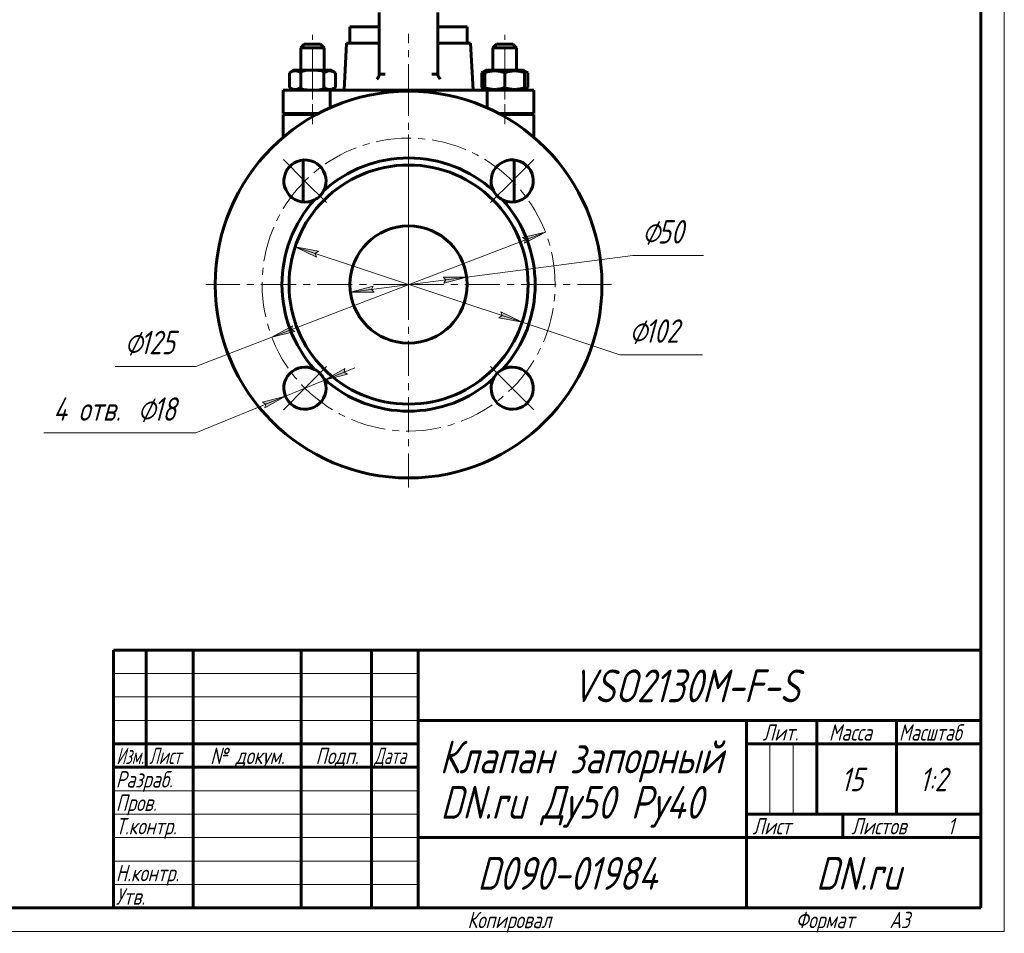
# Model space of a CAD drawing. Header units: millimetres. Extents: x 0 to 420, y 0 to 297.
# Tile 3 of 4: x 210 to 420, y 0 to 194. Entities that reach past the tile are written whole.
import ezdxf

# ---------------------------------------------------------------- set-up
doc = ezdxf.new("R2010")
doc.units = ezdxf.units.MM
for name, pattern in [('K5LT-1', [0]), ('K5LT_AXLED', [12, 7.5, -1.5, 1.5, -1.5]), ('K5LT_BASIC', [0]), ('K5LT_THIN', [0])]:
    doc.linetypes.add(name, pattern=pattern)
doc.layers.add('Системный слой', color=7, linetype='Continuous')
doc.layers.add('Системный слой (1)', color=7, linetype='Continuous', true_color=0x6c6c6c)
doc.styles.add('KDIMTEXTSTYLE', font='txt', dxfattribs={"width": 0.96, "oblique": 15, "height": 5})
doc.styles.add('KTEXTSTYLE', font='txt', dxfattribs={"width": 0.96, "height": 5})
doc.dimstyles.new('KDIMSTYLE (0.50)', dxfattribs={"dimtxt": 5, "dimasz": 1, "dimexe": 2, "dimexo": 0, "dimgap": 1, "dimtad": 1, "dimlfac": 2, "dimtxsty": 'KDIMTEXTSTYLE', "dimsah": 1, "dimcen": 0, "dimdle": 1, "dimadec": 0, "dimazin": 0, "dimtfac": 0.667, "dimtmove": 0, "dimatfit": 3, "dimfxl": 1, "dimtvp": 1, "dimtolj": 1, "dimtzin": 0, "dimarcsym": 0})

# ---------------------------------------------------------------- blocks, each defined once
blk = doc.blocks.new('U19')
at = {"layer": 'Системный слой (1)', "color": 150, "linetype": 'K5LT_BASIC', "lineweight": 60, "true_color": 0x0080ff}
for p, q in [((286.2, 189.46), (286.69, 189.46)), ((299.19, 189.46), (299.68, 189.46))]:
    blk.add_line(p, q, dxfattribs=at)
blk = doc.blocks.new('U20')
at = {"layer": 'Системный слой (1)', "color": 150, "linetype": 'K5LT_BASIC', "lineweight": 60, "true_color": 0x0080ff}
for p, q in [((286.47, 189.38), (286.2, 189.46)), ((286.63, 189.23), (286.47, 189.38)), ((286.69, 189.11), (286.63, 189.23))]:
    blk.add_line(p, q, dxfattribs=at)
blk = doc.blocks.new('U21')
at = {"layer": 'Системный слой (1)', "color": 150, "linetype": 'K5LT_BASIC', "lineweight": 60, "true_color": 0x0080ff}
for p, q in [((299.19, 189.11), (299.25, 189.23)), ((299.25, 189.23), (299.41, 189.38)), ((299.41, 189.38), (299.68, 189.46))]:
    blk.add_line(p, q, dxfattribs=at)
blk = doc.blocks.new('U22')
at = {"layer": 'Системный слой (1)', "color": 150, "linetype": 'K5LT_BASIC', "lineweight": 60, "true_color": 0x0080ff}
for p, q in [((317.69, 179.67), (317.91, 179.74)), ((317.91, 179.74), (318.13, 179.84)), ((318.13, 179.84), (318.35, 179.96))]:
    blk.add_line(p, q, dxfattribs=at)
blk = doc.blocks.new('U23')
at = {"layer": 'Системный слой (1)', "color": 150, "linetype": 'K5LT_BASIC', "lineweight": 60, "true_color": 0x0080ff}
for p, q in [((308.53, 179.96), (308.75, 179.84)), ((308.75, 179.84), (308.97, 179.74)), ((308.97, 179.74), (309.19, 179.67))]:
    blk.add_line(p, q, dxfattribs=at)
blk = doc.blocks.new('U24')
at = {"layer": 'Системный слой (1)', "color": 150, "linetype": 'K5LT_BASIC', "lineweight": 60, "true_color": 0x0080ff}
for p, q in [((308.75, 183.27), (308.53, 183.16)), ((308.97, 183.37), (308.75, 183.27)), ((309.19, 183.45), (308.97, 183.37))]:
    blk.add_line(p, q, dxfattribs=at)
blk = doc.blocks.new('U25')
at = {"layer": 'Системный слой (1)', "color": 150, "linetype": 'K5LT_BASIC', "lineweight": 60, "true_color": 0x0080ff}
for p, q in [((317.91, 183.37), (317.69, 183.45)), ((318.13, 183.27), (317.91, 183.37)), ((318.35, 183.16), (318.13, 183.27))]:
    blk.add_line(p, q, dxfattribs=at)
blk = doc.blocks.new('D6')
at = {"layer": 'Системный слой (1)'}
for points in [[(300.46, 138.26), (305.34, 139.56), (300.29, 139.57), (300.87, 138.98)], [(285.59, 136.34), (285.01, 136.93), (285.42, 137.65), (280.54, 136.36)]]:
    blk.add_hatch(color=7, dxfattribs=at).paths.add_polyline_path(points)
at = {"layer": 'Системный слой (1)', "color": 7, "linetype": 'K5LT_THIN', "lineweight": 18}
for p, q in [((305.34, 139.56), (340.74, 144.13)), ((280.54, 136.36), (305.34, 139.56)), ((300.87, 138.98), (300.29, 139.57)), ((300.29, 139.57), (305.34, 139.56)), ((305.34, 139.56), (300.46, 138.26)), ((300.46, 138.26), (300.87, 138.98)), ((280.54, 136.36), (285.42, 137.65)), ((285.42, 137.65), (285.01, 136.93)), ((285.01, 136.93), (285.59, 136.34)), ((285.59, 136.34), (280.54, 136.36))]:
    blk.add_line(p, q, dxfattribs=at)
blk.add_wipeout([(342.74, 145.13), (342.74, 152.51), (353.38, 152.51), (353.38, 145.13)]).dxf.layer = 'Системный слой (1)'
blk.add_line((340.74, 144.13), (355.82, 144.13), dxfattribs=at)
at = {"layer": 'Системный слой (1)', "color": 7, "char_height": 5, "attachment_point": 1, "style": 'KTEXTSTYLE'}
for s, insert in [('\\fArial|b0|c204|p34;\\H5.0;\\W1.000;\\Q15;\\fGOST Type AU|b0|i0|c204|p34;\\Q15;\\W0.960;⌀', (342.74, 151.71)), ('\\fArial|b0|c204|p34;\\H5.0;\\W1.000;\\Q15;\\fGOST Type AU|b0|i0|c204|p34;\\Q15;\\W0.960;50', (346.05, 151.71))]:
    blk.add_mtext(s, dxfattribs=dict(at, insert=insert))
blk = doc.blocks.new('KDIMARROW_01')
at = {"layer": 'Системный слой'}
blk.add_hatch(color=0, dxfattribs=at).paths.add_polyline_path([(-5, -0.66), (0, 0), (-5, 0.66), (-4.5, 0)])
at = {"layer": 'Системный слой', "color": 0, "linetype": 'K5LT_THIN', "lineweight": 18}
for p, q in [((-4.5, 0), (-5, 0.66)), ((-5, 0.66), (0, 0)), ((0, 0), (-5, -0.66)), ((-5, -0.66), (-4.5, 0))]:
    blk.add_line(p, q, dxfattribs=at)
at = {"layer": 'Системный слой (1)', "color": 0, "linetype": 'K5LT_THIN', "lineweight": 18}
blk.add_line((292.94, 137.96), (292.44, 137.96), dxfattribs=at)
blk = doc.blocks.new('D7')
at = {"layer": 'Системный слой (1)'}
for points in [[(273.01, 144.58), (273.7, 145.05), (268.74, 146), (273.28, 143.8)], [(317.14, 129.91), (312.6, 132.11), (312.87, 131.33), (312.19, 130.86)]]:
    blk.add_hatch(color=7, dxfattribs=at).paths.add_polyline_path(points)
at = {"layer": 'Системный слой (1)', "color": 7, "linetype": 'K5LT_THIN', "lineweight": 18}
for p, q in [((268.74, 146), (273.7, 145.05)), ((273.28, 143.8), (268.74, 146)), ((268.74, 146), (317.14, 129.91)), ((273.7, 145.05), (273.01, 144.58)), ((273.01, 144.58), (273.28, 143.8)), ((312.19, 130.86), (312.87, 131.33)), ((317.14, 129.91), (312.19, 130.86)), ((312.87, 131.33), (312.6, 132.11)), ((312.6, 132.11), (317.14, 129.91)), ((317.14, 129.91), (338.02, 122.97))]:
    blk.add_line(p, q, dxfattribs=at)
blk.add_wipeout([(340.02, 123.97), (340.02, 131.35), (353.07, 131.35), (353.07, 123.97)]).dxf.layer = 'Системный слой (1)'
blk.add_line((338.02, 122.97), (355.61, 122.97), dxfattribs=at)
at = {"layer": 'Системный слой (1)', "color": 7, "char_height": 5, "attachment_point": 1, "style": 'KTEXTSTYLE'}
for s, insert in [('\\fArial|b0|c204|p34;\\H5.0;\\W1.000;\\Q15;\\fGOST Type AU|b0|i0|c204|p34;\\Q15;\\W0.960;⌀', (340.02, 130.55)), ('\\fArial|b0|c204|p34;\\H5.0;\\W1.000;\\Q15;\\fGOST Type AU|b0|i0|c204|p34;\\Q15;\\W0.960;102', (343.32, 130.55))]:
    blk.add_mtext(s, dxfattribs=dict(at, insert=insert))
blk = doc.blocks.new('D8')
at = {"layer": 'Системный слой (1)'}
for points in [[(317.68, 146.76), (322.11, 149.17), (317.21, 147.99), (317.91, 147.56)], [(268.68, 127.92), (267.97, 128.36), (268.2, 129.15), (263.77, 126.74)]]:
    blk.add_hatch(color=7, dxfattribs=at).paths.add_polyline_path(points)
at = {"layer": 'Системный слой (1)', "color": 7, "linetype": 'K5LT_THIN', "lineweight": 18}
for p, q in [((322.11, 149.17), (263.77, 126.74)), ((317.21, 147.99), (322.11, 149.17)), ((322.11, 149.17), (317.68, 146.76)), ((317.91, 147.56), (317.21, 147.99)), ((317.68, 146.76), (317.91, 147.56)), ((263.77, 126.74), (268.2, 129.15)), ((268.2, 129.15), (267.97, 128.36)), ((267.97, 128.36), (268.68, 127.92)), ((263.77, 126.74), (247.57, 120.51)), ((268.68, 127.92), (263.77, 126.74))]:
    blk.add_line(p, q, dxfattribs=at)
blk.add_wipeout([(232.37, 121.51), (232.37, 128.89), (245.04, 128.89), (245.04, 121.51)]).dxf.layer = 'Системный слой (1)'
blk.add_line((247.57, 120.51), (230.37, 120.51), dxfattribs=at)
at = {"layer": 'Системный слой (1)', "color": 7, "char_height": 5, "attachment_point": 1, "style": 'KTEXTSTYLE'}
for s, insert in [('\\fArial|b0|c204|p34;\\H5.0;\\W1.000;\\Q15;\\fGOST Type AU|b0|i0|c204|p34;\\Q15;\\W0.960;⌀', (232.37, 128.1)), ('\\fArial|b0|c204|p34;\\H5.0;\\W1.000;\\Q15;\\fGOST Type AU|b0|i0|c204|p34;\\Q15;\\W0.960;125', (235.68, 128.1))]:
    blk.add_mtext(s, dxfattribs=dict(at, insert=insert))
blk = doc.blocks.new('D9')
at = {"layer": 'Системный слой (1)'}
for points in [[(279.17, 119.28), (279.88, 118.86), (275.01, 117.57), (279.38, 120.07)], [(262.3, 111.65), (266.68, 114.15), (261.8, 112.86), (262.52, 112.45)]]:
    blk.add_hatch(color=7, dxfattribs=at).paths.add_polyline_path(points)
at = {"layer": 'Системный слой (1)', "color": 7, "linetype": 'K5LT_THIN', "lineweight": 18}
for p, q in [((275.01, 117.57), (281.48, 120.22)), ((279.38, 120.07), (275.01, 117.57)), ((279.17, 119.28), (279.38, 120.07)), ((275.01, 117.57), (279.88, 118.86)), ((279.88, 118.86), (279.17, 119.28)), ((275.01, 117.57), (266.68, 114.15)), ((266.68, 114.15), (247.57, 106.32)), ((266.68, 114.15), (260.2, 111.5)), ((266.68, 114.15), (261.8, 112.86)), ((262.3, 111.65), (266.68, 114.15)), ((261.8, 112.86), (262.52, 112.45)), ((262.52, 112.45), (262.3, 111.65))]:
    blk.add_line(p, q, dxfattribs=at)
blk.add_wipeout([(217.16, 107.32), (217.16, 114.7), (244.43, 114.7), (244.43, 107.32)]).dxf.layer = 'Системный слой (1)'
blk.add_line((247.57, 106.32), (215.16, 106.32), dxfattribs=at)
at = {"layer": 'Системный слой (1)', "color": 7, "char_height": 5, "attachment_point": 1, "style": 'KTEXTSTYLE'}
for s, insert in [('\\fArial|b0|c204|p34;\\H5.0;\\W1.000;\\Q15;\\fGOST Type AU|b0|i0|c204|p34;\\Q15;\\W0.960;4 отв. ', (217.16, 113.9)), ('\\fArial|b0|c204|p34;\\H5.0;\\W1.000;\\Q15;\\fGOST Type AU|b0|i0|c204|p34;\\Q15;\\W0.960;⌀', (235.15, 113.9)), ('\\fArial|b0|c204|p34;\\H5.0;\\W1.000;\\Q15;\\fGOST Type AU|b0|i0|c204|p34;\\Q15;\\W0.960;18', (238.46, 113.9))]:
    blk.add_mtext(s, dxfattribs=dict(at, insert=insert))
blk = doc.blocks.new('U26')
at = {"layer": 'Системный слой (1)', "color": 30, "linetype": 'K5LT_AXLED', "lineweight": 18, "true_color": 0xff8000}
for q in [(292.94, 181.21), (249.69, 137.96), (336.19, 137.96), (292.94, 94.71)]:
    blk.add_line((292.94, 137.96), q, dxfattribs=at)
blk = doc.blocks.new('U27')
at = {"layer": 'Системный слой (1)', "color": 30, "linetype": 'K5LT_AXLED', "lineweight": 18, "true_color": 0xff8000}
for p, q in [((270.84, 160.05), (266.25, 164.65)), ((315.04, 160.05), (319.63, 164.65)), ((275.44, 155.46), (270.84, 160.05)), ((310.44, 155.46), (315.04, 160.05)), ((275.44, 120.46), (270.84, 115.86)), ((310.44, 120.46), (315.04, 115.86)), ((270.84, 115.86), (266.25, 111.26)), ((315.04, 115.86), (319.63, 111.26))]:
    blk.add_line(p, q, dxfattribs=at)
for start, end in [(45, 135), (135, 225), (315, 45), (225, 315)]:
    blk.add_arc((292.94, 137.96), 31.25, start, end, dxfattribs=at)
blk = doc.blocks.new('U28')
at = {"color": 7, "linetype": 'K5LT_THIN', "lineweight": 18}
for p, q in [((420, 297), (420, 0)), ((230, 55), (295, 55)), ((230, 50), (295, 50)), ((230, 45), (295, 45)), ((369.96, 25), (369.96, 40)), ((374.98, 25), (374.98, 40)), ((230, 30), (295, 30)), ((230, 25), (295, 25)), ((230, 20), (295, 20)), ((230, 15), (295, 15)), ((230, 10), (295, 10)), ((420, 0), (0, 0))]:
    blk.add_line(p, q, dxfattribs=at)
at = {"color": 150, "linetype": 'K5LT_BASIC', "lineweight": 60, "true_color": 0x0080ff}
for p, q in [((415, 292), (415, 5)), ((230, 60), (415, 60)), ((230, 5), (230, 60)), ((237, 35), (237, 60)), ((247, 5), (247, 60)), ((270, 5), (270, 60)), ((285, 5), (285, 60)), ((295, 5), (295, 60)), ((295, 45), (415, 45)), ((365, 5), (365, 45)), ((380, 25), (380, 45)), ((397, 25), (397, 45)), ((230, 40), (295, 40)), ((365, 40), (380, 40)), ((380, 40), (415, 40)), ((230, 35), (295, 35)), ((365, 25), (415, 25)), ((385.57, 20), (385.57, 25)), ((295, 20), (365, 20)), ((365, 20), (415, 20)), ((415, 5), (20, 5))]:
    blk.add_line(p, q, dxfattribs=at)
at = {"color": 7, "attachment_point": 1, "style": 'KTEXTSTYLE'}
for s, insert, char_height in [('\\fArial|b0|c204|p34;\\H5.0;\\W1.000;\\Q15;\\fGOST Type AU|b0|i0|c204|p34;\\Q15;\\W0.960;\\H7.00;VSO2130M-F-S', (327.8, 55.86), 7), ('\\fArial|b0|c204|p34;\\H5.0;\\W1.000;\\Q15;\\fGOST Type AU|b0|i0|c204|p34;\\Q15;\\W0.960;\\H3.50;Лит.', (368.47, 44.18), 3.5), ('\\fArial|b0|c204|p34;\\H5.0;\\W1.000;\\Q15;\\fGOST Type AU|b0|i0|c204|p34;\\Q15;\\W0.960;\\H3.50;Масса', (382.58, 44.18), 3.5), ('\\fArial|b0|c204|p34;\\H5.0;\\W1.000;\\Q15;\\fGOST Type AU|b0|i0|c204|p34;\\Q15;\\W0.926;\\H3.50;Масштаб', (397.52, 44.18), 3.5), ('\\fArial|b0|c204|p34;\\H5.0;\\W1.000;\\Q15;\\fGOST Type AU|b0|i0|c204|p34;\\Q15;\\W0.960;\\H7.00;Клапан запорный', (299.56, 40.69), 7), ('\\fArial|b0|c204|p34;\\H5.0;\\W1.000;\\Q15;\\fGOST Type AU|b0|i0|c204|p34;\\Q15;\\W0.786;\\H3.50;Изм.', (230.62, 39.18), 3.5), ('\\fArial|b0|c204|p34;\\H5.0;\\W1.000;\\Q15;\\fGOST Type AU|b0|i0|c204|p34;\\Q15;\\W0.800;\\H3.50;Лист', (237.61, 39.18), 3.5), ('\\fArial|b0|c204|p34;\\H5.0;\\W1.000;\\Q15;\\fGOST Type AU|b0|i0|c204|p34;\\Q15;\\W0.960;\\H3.50;№ докум.', (250.63, 39.18), 3.5), ('\\fArial|b0|c204|p34;\\H5.0;\\W1.000;\\Q15;\\fGOST Type AU|b0|i0|c204|p34;\\Q15;\\W0.960;\\H3.50;Подп.', (273.1, 39.18), 3.5), ('\\fArial|b0|c204|p34;\\H5.0;\\W1.000;\\Q15;\\fGOST Type AU|b0|i0|c204|p34;\\Q15;\\W0.800;\\H3.50;Дата', (285.61, 39.18), 3.5), ('\\fArial|b0|c204|p34;\\H5.0;\\W1.000;\\Q15;\\fGOST Type AU|b0|i0|c204|p34;\\Q15;\\W0.960;\\H3.50;Разраб.', (230.5, 34.18), 3.5), ('\\fArial|b0|c204|p34;\\H5.0;\\W1.000;\\Q15;\\fGOST Type AU|b0|i0|c204|p34;\\Q15;\\W0.960;15', (385.14, 34.9), 5), ('\\fArial|b0|c204|p34;\\H5.0;\\W1.000;\\Q15;\\fGOST Type AU|b0|i0|c204|p34;\\Q15;\\W0.960;{\\c16711680;1:2}', (401.92, 34.9), 5), ('\\fArial|b0|c204|p34;\\H5.0;\\W1.000;\\Q15;\\fGOST Type AU|b0|i0|c204|p34;\\Q15;\\W0.960;\\H7.00;DN.ru Ду50 Ру40', (299.74, 31.02), 7), ('\\fArial|b0|c204|p34;\\H5.0;\\W1.000;\\Q15;\\fGOST Type AU|b0|i0|c204|p34;\\Q15;\\W0.960;\\H3.50;Пров.', (230.5, 29.18), 3.5), ('\\fArial|b0|c204|p34;\\H5.0;\\W1.000;\\Q15;\\fGOST Type AU|b0|i0|c204|p34;\\Q15;\\W0.960;\\H3.50;Т.контр.', (230.5, 24.18), 3.5), ('\\fArial|b0|c204|p34;\\H5.0;\\W1.000;\\Q15;\\fGOST Type AU|b0|i0|c204|p34;\\Q15;\\W0.960;\\H3.50;Лист', (366.32, 24.18), 3.5), ('\\fArial|b0|c204|p34;\\H5.0;\\W1.000;\\Q15;\\fGOST Type AU|b0|i0|c204|p34;\\Q15;\\W0.960;\\H3.50;Листов', (387.36, 24.18), 3.5), ('\\fArial|b0|c204|p34;\\H5.0;\\W1.000;\\Q15;\\fGOST Type AU|b0|i0|c204|p34;\\Q15;\\W0.960;\\H3.50;1', (407.91, 24.18), 3.5), ('\\fArial|b0|c204|p34;\\H5.0;\\W1.000;\\Q15;\\fGOST Type AU|b0|i0|c204|p34;\\Q15;\\W0.960;\\H7.00;D090-01984', (307.61, 15.86), 7), ('\\fArial|b0|c204|p34;\\H5.0;\\W1.000;\\Q15;\\fGOST Type AU|b0|i0|c204|p34;\\Q15;\\W0.960;\\H7.00;DN.ru', (379.84, 15.86), 7), ('\\fArial|b0|c204|p34;\\H5.0;\\W1.000;\\Q15;\\fGOST Type AU|b0|i0|c204|p34;\\Q15;\\W0.960;\\H3.50;Н.контр.', (230.5, 14.18), 3.5), ('\\fArial|b0|c204|p34;\\H5.0;\\W1.000;\\Q15;\\fGOST Type AU|b0|i0|c204|p34;\\Q15;\\W0.960;\\H3.50;Утв.', (230.5, 9.18), 3.5), ('\\fArial|b0|c204|p34;\\H5.0;\\W1.000;\\Q15;\\fGOST Type AU|b0|i0|c204|p34;\\Q15;\\W0.960;\\H3.50;Копировал', (305.5, 4.18), 3.5), ('\\fArial|b0|c204|p34;\\H5.0;\\W1.000;\\Q15;\\fGOST Type AU|b0|i0|c204|p34;\\Q15;\\W0.960;\\H3.50;Формат', (375.5, 4.18), 3.5), ('\\fArial|b0|c204|p34;\\H5.0;\\W1.000;\\Q15;\\fGOST Type AU|b0|i0|c204|p34;\\Q15;\\W0.960;\\H3.50;A3', (395.5, 4.18), 3.5)]:
    blk.add_mtext(s, dxfattribs=dict(at, insert=insert, char_height=char_height))

msp = doc.modelspace()

# ---------------------------------------------------------------- linework, layer by layer
at = {"layer": 'Системный слой (1)', "color": 150, "linetype": 'K5LT_BASIC', "lineweight": 60, "true_color": 0x0080ff}
for p, q in [((286.6905, 195.9575), (286.6905, 182.8325)), ((299.1905, 195.9575), (299.1905, 182.8325)), ((280.4405, 189.4575), (280.4405, 192.9575)), ((280.4405, 192.9575), (286.6905, 192.9575)), ((299.1905, 192.9575), (305.4405, 192.9575)), ((305.4405, 189.4575), (305.4405, 192.9575)), ((269.9405, 188.4575), (270.6905, 189.2075)), ((270.6905, 189.2075), (274.1905, 189.2075)), ((274.9405, 188.4575), (274.1905, 189.2075)), ((279.1905, 179.4575), (279.7146, 189.4575)), ((279.7146, 189.4575), (286.1995, 189.4575)), ((299.6815, 189.4575), (306.1665, 189.4575)), ((306.6905, 179.4575), (306.1665, 189.4575)), ((310.9405, 188.4575), (311.6905, 189.2075)), ((311.6905, 189.2075), (315.1905, 189.2075)), ((315.9405, 188.4575), (315.1905, 189.2075)), ((269.9405, 183.6575), (269.9405, 188.4575)), ((269.9405, 188.4575), (274.9405, 188.4575)), ((274.9405, 183.6575), (274.9405, 188.4575)), ((310.9405, 188.4575), (315.9405, 188.4575)), ((310.9405, 183.6575), (310.9405, 188.4575)), ((315.9405, 183.6575), (315.9405, 188.4575)), ((267.5331, 183.1553), (268.403, 183.6575)), ((267.5331, 179.9598), (267.5331, 183.1553)), ((268.1905, 183.5349), (268.403, 183.6575)), ((276.478, 183.6575), (268.403, 183.6575)), ((269.9868, 179.9598), (269.9868, 183.1553)), ((274.8943, 179.9598), (274.8943, 183.1553)), ((277.348, 183.1553), (276.478, 183.6575)), ((276.6905, 183.5349), (276.478, 183.6575)), ((277.348, 179.9598), (277.348, 183.1553)), ((286.6905, 182.8325), (286.6905, 182.6895)), ((287.9522, 182.8325), (286.6905, 182.8325)), ((299.1905, 182.8325), (297.9289, 182.8325)), ((299.1905, 182.8325), (299.1905, 182.6895)), ((308.5331, 183.1553), (309.403, 183.6575)), ((308.5331, 179.9598), (308.5331, 183.1553)), ((309.1905, 183.5349), (309.403, 183.6575)), ((309.1905, 183.1553), (309.1905, 183.5349)), ((309.1905, 179.9598), (309.1905, 183.1553)), ((317.478, 183.6575), (309.403, 183.6575)), ((313.4405, 179.9598), (313.4405, 183.1553)), ((317.6905, 183.5349), (317.478, 183.6575)), ((318.348, 183.1553), (317.478, 183.6575)), ((317.6905, 183.5349), (317.6905, 183.1553)), ((317.6905, 179.9598), (317.6905, 183.1553)), ((318.348, 179.9598), (318.348, 183.1553)), ((266.1905, 174.4575), (266.1905, 179.4575)), ((266.1905, 179.4575), (276.1905, 179.4575)), ((268.403, 179.4575), (267.5331, 179.9598)), ((268.403, 179.4575), (268.1905, 179.5802)), ((276.1905, 175.6537), (276.1905, 179.4575)), ((276.1905, 179.4575), (309.6905, 179.4575)), ((276.478, 179.4575), (277.348, 179.9598)), ((276.478, 179.4575), (276.6905, 179.5802)), ((309.403, 179.4575), (308.5331, 179.9598)), ((309.1905, 179.5802), (309.1905, 179.9598)), ((309.403, 179.4575), (309.1905, 179.5802)), ((309.6905, 179.4575), (319.6905, 179.4575)), ((309.6905, 175.6537), (309.6905, 179.4575)), ((317.478, 179.4575), (318.348, 179.9598)), ((317.478, 179.4575), (317.6905, 179.5802)), ((317.6905, 179.9598), (317.6905, 179.5802)), ((319.6905, 174.4575), (319.6905, 179.4575)), ((266.1905, 174.4575), (273.723, 174.4575)), ((269.9405, 174.2075), (269.9405, 174.4575)), ((312.158, 174.4575), (319.6905, 174.4575)), ((315.9405, 174.2075), (315.9405, 174.4575)), ((266.1905, 174.2075), (273.2555, 174.2075)), ((266.1905, 169.3582), (266.1905, 174.2075)), ((312.6256, 174.2075), (319.6905, 174.2075)), ((319.6905, 169.3582), (319.6905, 174.2075)), ((270.4405, 155.5727), (270.4405, 164.5366)), ((315.4405, 155.5727), (315.4405, 164.5366))]:
    msp.add_line(p, q, dxfattribs=at)
at = {"layer": 'Системный слой (1)', "color": 30, "linetype": 'K5LT_AXLED', "lineweight": 18, "true_color": 0xff8000}
for p, q in [((272.4405, 181.1553), (272.4405, 191.2075)), ((292.9405, 177.4575), (292.9405, 191.4575)), ((313.4405, 181.1553), (313.4405, 191.2075)), ((272.4405, 177.4575), (272.4405, 181.9598)), ((313.4405, 177.4575), (313.4405, 181.9598)), ((272.4405, 172.2075), (272.4405, 176.4575)), ((313.4405, 172.2075), (313.4405, 176.4575))]:
    msp.add_line(p, q, dxfattribs=at)
at = {"layer": 'Системный слой (1)', "color": 150, "linetype": 'K5LT_BASIC', "lineweight": 60, "true_color": 0x0080ff}
for radius in [41.25, 25.5, 12.5]:
    msp.add_circle((292.9405, 137.9575), radius, dxfattribs=at)
for centre, radius, start, end in [((270.8434, 160.0546), 4.5, 0, 297.217407), ((292.9405, 137.9575), 27, 90, 132.082326), ((292.9405, 137.9575), 27, 47.917674, 90), ((315.0376, 160.0546), 4.5, 270, 207.217407), ((270.8434, 160.0546), 4.5, 332.782593, 0), ((270.8434, 160.0546), 4.5, 297.217407, 332.782593), ((315.0376, 160.0546), 4.5, 207.217407, 242.782593), ((292.9405, 137.9575), 27, 137.917674, 222.082326), ((292.9405, 137.9575), 27, 317.917674, 42.082326), ((315.0376, 160.0546), 4.5, 242.782593, 270), ((270.8434, 115.8605), 4.5, 90, 27.217407), ((270.8434, 115.8605), 4.5, 62.782593, 90), ((270.8434, 115.8605), 4.5, 27.217407, 62.782593), ((315.0376, 115.8605), 4.5, 180, 117.217407), ((315.0376, 115.8605), 4.5, 117.217407, 152.782593), ((292.9405, 137.9575), 27, 227.917674, 312.082326), ((315.0376, 115.8605), 4.5, 152.782593, 180)]:
    msp.add_arc(centre, radius, start, end, dxfattribs=at)
for points, knots in [([(269.9868, 183.1553), (269.8301, 183.2457), (269.6232, 183.3482), (269.3523, 183.4435), (269.1911, 183.4873), (269.0274, 183.5176), (268.8762, 183.5332), (268.7295, 183.5365), (268.5678, 183.5274), (268.3904, 183.5014), (268.1757, 183.4479), (267.8885, 183.3449), (267.669, 183.2337), (267.5331, 183.1553)], [0, 0, 0, 0, 2.75035614, 3.58804376, 4.63730758, 5.49284922, 6.35907939, 7.18800081, 7.96430825, 9.0854941, 10.18771443, 11.61111218, 14, 14, 14, 14]), ([(277.348, 183.1553), (277.1913, 183.2457), (276.9845, 183.3482), (276.7135, 183.4435), (276.5523, 183.4873), (276.3886, 183.5176), (276.2374, 183.5332), (276.0908, 183.5365), (275.9291, 183.5274), (275.7516, 183.5014), (275.5369, 183.4479), (275.2497, 183.3449), (275.0302, 183.2337), (274.8943, 183.1553)], [0, 0, 0, 0, 2.75035614, 3.58804376, 4.63730758, 5.49284922, 6.35907939, 7.18800081, 7.96430825, 9.0854941, 10.18771443, 11.61111218, 14, 14, 14, 14]), ([(313.4405, 183.1553), (313.2754, 183.2103), (313.0335, 183.2839), (312.6735, 183.3753), (312.3739, 183.4385), (312.0623, 183.4873), (311.7788, 183.5176), (311.5169, 183.5332), (311.2629, 183.5365), (311.0211, 183.5287), (310.7509, 183.5086), (310.4505, 183.4711), (310.0165, 183.3927), (309.5968, 183.2853), (309.2903, 183.1885), (309.1905, 183.1553)], [0, 0, 0, 0, 1.91244871, 2.78068749, 4.10062144, 5.2997801, 6.27754197, 7.2675193, 8.21485807, 9.10206657, 9.9581603, 11.22579665, 12.46383647, 14.84267045, 16, 16, 16, 16]), ([(317.6905, 183.1553), (317.5254, 183.2103), (317.2835, 183.2839), (316.9235, 183.3753), (316.6239, 183.4385), (316.3123, 183.4873), (316.0288, 183.5176), (315.7669, 183.5332), (315.5129, 183.5365), (315.2711, 183.5287), (315.0009, 183.5086), (314.7005, 183.4711), (314.2665, 183.3927), (313.8468, 183.2853), (313.5403, 183.1885), (313.4405, 183.1553)], [0, 0, 0, 0, 1.91244871, 2.78068749, 4.10062144, 5.2997801, 6.27754197, 7.2675193, 8.21485807, 9.10206657, 9.9581603, 11.22579665, 12.46383647, 14.84267045, 16, 16, 16, 16]), ([(286.6905, 182.6895), (286.6905, 182.6661), (286.6827, 182.5992), (286.6511, 182.5025), (286.6033, 182.3947), (286.557, 182.3052), (286.4844, 182.1823), (286.3691, 182.0093), (286.2585, 181.8669), (286.1855, 181.7802)], [0, 0, 0, 0, 1.07574106, 2.83760745, 3.52369176, 4.7195967, 5.7418366, 7.37756405, 10, 10, 10, 10]), ([(299.1905, 182.6895), (299.1905, 182.6661), (299.1984, 182.5992), (299.23, 182.5025), (299.2777, 182.3947), (299.3241, 182.3052), (299.3967, 182.1823), (299.512, 182.0093), (299.6225, 181.8669), (299.6955, 181.7802)], [0, 0, 0, 0, 1.07574106, 2.83760745, 3.52369176, 4.7195967, 5.7418366, 7.37756405, 10, 10, 10, 10]), ([(267.5331, 179.9598), (267.6897, 179.8694), (267.8966, 179.7669), (268.1675, 179.6716), (268.3288, 179.6278), (268.4925, 179.5975), (268.6437, 179.5818), (268.7903, 179.5786), (268.952, 179.5877), (269.1295, 179.6137), (269.3441, 179.6672), (269.6313, 179.7702), (269.8509, 179.8814), (269.9868, 179.9598)], [0, 0, 0, 0, 2.75035614, 3.58804376, 4.63730758, 5.49284922, 6.35907939, 7.18800081, 7.96430825, 9.0854941, 10.18771443, 11.61111218, 14, 14, 14, 14]), ([(274.8943, 179.9598), (275.051, 179.8694), (275.2578, 179.7669), (275.5288, 179.6716), (275.69, 179.6278), (275.8537, 179.5975), (276.0049, 179.5818), (276.1515, 179.5786), (276.3132, 179.5877), (276.4907, 179.6137), (276.7053, 179.6672), (276.9925, 179.7702), (277.2121, 179.8814), (277.348, 179.9598)], [0, 0, 0, 0, 2.75035614, 3.58804376, 4.63730758, 5.49284922, 6.35907939, 7.18800081, 7.96430825, 9.0854941, 10.18771443, 11.61111218, 14, 14, 14, 14]), ([(309.1905, 179.9598), (309.3557, 179.9048), (309.5975, 179.8312), (309.9576, 179.7398), (310.2572, 179.6766), (310.5688, 179.6278), (310.8523, 179.5975), (311.1141, 179.5818), (311.3681, 179.5786), (311.61, 179.5864), (311.8801, 179.6065), (312.1806, 179.644), (312.6146, 179.7224), (313.0343, 179.8298), (313.3407, 179.9266), (313.4405, 179.9598)], [0, 0, 0, 0, 1.91244871, 2.78068749, 4.10062144, 5.2997801, 6.27754197, 7.2675193, 8.21485807, 9.10206657, 9.9581603, 11.22579665, 12.46383647, 14.84267045, 16, 16, 16, 16]), ([(313.4405, 179.9598), (313.6057, 179.9048), (313.8475, 179.8312), (314.2076, 179.7398), (314.5072, 179.6766), (314.8188, 179.6278), (315.1023, 179.5975), (315.3641, 179.5818), (315.6181, 179.5786), (315.86, 179.5864), (316.1301, 179.6065), (316.4306, 179.644), (316.8646, 179.7224), (317.2843, 179.8298), (317.5907, 179.9266), (317.6905, 179.9598)], [0, 0, 0, 0, 1.91244871, 2.78068749, 4.10062144, 5.2997801, 6.27754197, 7.2675193, 8.21485807, 9.10206657, 9.9581603, 11.22579665, 12.46383647, 14.84267045, 16, 16, 16, 16])]:
    msp.add_open_spline(points, degree=3, knots=knots, dxfattribs=at)
at = {"layer": 'Системный слой (1)', "color": 7, "linetype": 'K5LT-1'}
for points in [[(274.8943, 183.1553), (274.78, 183.1883), (274.4878, 183.2682), (273.9569, 183.3907), (273.4226, 183.4765), (273.0102, 183.5144), (272.7806, 183.5277), (272.6319, 183.5328), (272.5072, 183.5348), (272.373, 183.5351), (272.2047, 183.532), (272.0026, 183.5228), (271.7125, 183.5017), (271.2922, 183.4526), (270.8134, 183.3655), (270.3648, 183.2602), (270.1124, 183.1915), (269.9868, 183.1553)], [(269.9868, 179.9598), (270.1011, 179.9268), (270.3933, 179.8469), (270.9242, 179.7244), (271.4585, 179.6386), (271.8709, 179.6006), (272.1005, 179.5874), (272.2492, 179.5823), (272.3739, 179.5803), (272.5081, 179.58), (272.6764, 179.5831), (272.8785, 179.5923), (273.1686, 179.6134), (273.5889, 179.6625), (274.0677, 179.7496), (274.5163, 179.8549), (274.7687, 179.9236), (274.8943, 179.9598)]]:
    msp.add_open_spline(points, degree=3, knots=[0, 0, 0, 0, 3.15229629, 8.02402693, 14.43035773, 17.47429983, 18.99627089, 20.51824194, 21.40985484, 22.30146773, 24.08469353, 25.86791932, 27.65114512, 31.79250392, 37.07252473, 40.53626237, 44, 44, 44, 44], dxfattribs=at)

# ---------------------------------------------------------------- block references
at = {"layer": 'Системный слой (1)'}
for name in ['U19', 'U20', 'U21', 'U24', 'U25', 'U23', 'U22']:
    msp.add_blockref(name, (0, 0), dxfattribs=at)

# ---------------------------------------------------------------- next in the draw order: dimensions: what is measured, and where the dimension line sits
at = {"layer": 'Системный слой (1)', "color": 7}
dim = msp.add_diameter_dim_2p(p1=(268.1462, 134.7576), p2=(317.7349, 141.1575), dimstyle='KDIMSTYLE (0.50)', override={"dimtih": 1, "dimtoh": 1, "dimpost": '\\fGOST Type AU|b0|c204|p34;\\H5.0;\\W0.960;\\Q15;<>', "dimblk1": 'KDIMARROW_01', "dimblk2": 'KDIMARROW_01', "dimclrt": 7, "dimtol": 1, "dimtp": 0, "dimtm": 0, "dimtdec": 5, "dimtmove": 1, "dimatfit": 2, "dimtolj": 1}, dxfattribs=at)
dim.commit()
dim.dimension.update_dxf_attribs({"geometry": 'D6', "text_midpoint": (342.7424, 144.1269), "dimtype": 163})

# ---------------------------------------------------------------- next in the draw order: dimensions: what is measured, and where the dimension line sits
dim = msp.add_diameter_dim_2p(p1=(244.5466, 154.0518), p2=(341.3345, 121.8632), dimstyle='KDIMSTYLE (0.50)', override={"dimtih": 1, "dimtoh": 1, "dimpost": '\\fGOST Type AU|b0|c204|p34;\\H5.0;\\W0.960;\\Q15;<>', "dimblk1": 'KDIMARROW_01', "dimblk2": 'KDIMARROW_01', "dimclrt": 7, "dimtol": 1, "dimtp": 0, "dimtm": 0, "dimtdec": 5, "dimtmove": 1, "dimatfit": 2, "dimtolj": 1}, dxfattribs=at)
dim.commit()
dim.dimension.update_dxf_attribs({"geometry": 'D7', "text_midpoint": (340.0154, 122.9671), "dimtype": 163})

# ---------------------------------------------------------------- next in the draw order: dimensions: what is measured, and where the dimension line sits
dim = msp.add_diameter_dim_2p(p1=(351.2767, 160.3883), p2=(234.6043, 115.5268), dimstyle='KDIMSTYLE (0.50)', override={"dimtih": 1, "dimtoh": 1, "dimpost": '\\fGOST Type AU|b0|c204|p34;\\H5.0;\\W0.960;\\Q15;<>', "dimblk1": 'KDIMARROW_01', "dimblk2": 'KDIMARROW_01', "dimclrt": 7, "dimtol": 1, "dimtp": 0, "dimtm": 0, "dimtdec": 5, "dimtmove": 1, "dimatfit": 2, "dimtolj": 1}, dxfattribs=at)
dim.commit()
dim.dimension.update_dxf_attribs({"geometry": 'D8', "text_midpoint": (245.5712, 120.5126), "dimtype": 163})

# ---------------------------------------------------------------- next in the draw order: linework, layer by layer
at = {"layer": 'Системный слой (1)', "color": 30, "linetype": 'K5LT_AXLED', "lineweight": 18, "true_color": 0xff8000}
msp.add_line((292.9405, 130.9575), (292.9405, 169.9575), dxfattribs=at)

# ---------------------------------------------------------------- next in the draw order: dimensions: what is measured, and where the dimension line sits
at = {"layer": 'Системный слой (1)', "color": 7}
dim = msp.add_diameter_dim_2p(p1=(279.1703, 119.2756), p2=(262.5166, 112.4453), dimstyle='KDIMSTYLE (0.50)', override={"dimtih": 1, "dimtoh": 1, "dimpost": '\\fGOST Type AU|b0|c204|p34;\\H5.0;\\W0.960;\\Q15;\\fGOST Type AU|b0|i0|c204|p34;\\Q15;4 отв. \\fGOST Type AU|b0|c204|p34;\\H5.0;\\W0.960;\\Q15;<>', "dimblk1": 'KDIMARROW_01', "dimblk2": 'KDIMARROW_01', "dimclrt": 7, "dimtol": 1, "dimtp": 0, "dimtm": 0, "dimtdec": 5, "dimtmove": 1, "dimatfit": 2, "dimtolj": 1}, dxfattribs=at)
dim.commit()
dim.dimension.update_dxf_attribs({"geometry": 'D9', "text_midpoint": (245.5712, 106.3156), "dimtype": 163})

# ---------------------------------------------------------------- next in the draw order: block references
msp.add_blockref('U28', (0, 0))
at = {"layer": 'Системный слой (1)'}
for name in ['U26', 'U27']:
    msp.add_blockref(name, (0, 0), dxfattribs=at)

doc.saveas('drawing.dxf')
